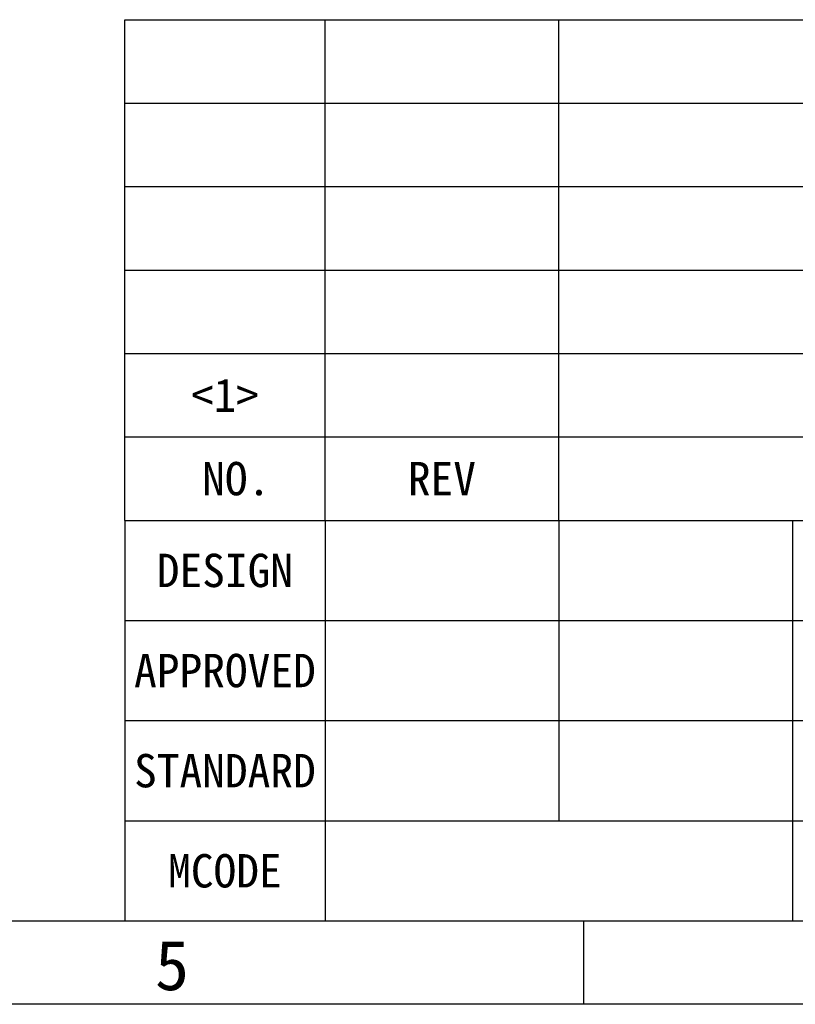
# Model space of a CAD drawing. Header units: millimetres. Extents: x 0 to 420, y 0 to 297.
# Tile 18 of 37: x 229 to 275, y 0 to 59. Entities that reach past the tile are written whole.
import ezdxf
from ezdxf.enums import TextEntityAlignment as Align

# ---------------------------------------------------------------- set-up
doc = ezdxf.new("R2010")
doc.units = ezdxf.units.MM
doc.header["$LTSCALE"] = 23.1
doc.layers.get('0').update_dxf_attribs({"linetype": 'CONTINUOUS'})
doc.layers.add('50_ALL_DETAILS', color=7, linetype='CONTINUOUS')
doc.styles.get("Standard").update_dxf_attribs({"font": 'simfang.ttf'})
doc.styles.add('TEXTSTYLE_3', font='simfang.ttf')
doc.styles.add('TEXTSTYLE_4', font='simfang.ttf')

msp = doc.modelspace()

# ---------------------------------------------------------------- linework, layer by layer
at = {"color": 7}
for p, q in [((235, 29), (235, 59)), ((235, 59), (415, 59)), ((247, 29), (247, 59)), ((261, 29), (261, 59)), ((235, 54), (415, 54)), ((235, 49), (415, 49)), ((235, 44), (415, 44)), ((235, 39), (415, 39)), ((235, 34), (415, 34)), ((235, 29), (415, 29)), ((235, 29), (235, 5)), ((235, 29), (415, 29)), ((247, 29), (247, 5)), ((261, 29), (261, 11)), ((275, 29), (275, 5)), ((235, 23), (355, 23)), ((235, 17), (415, 17)), ((235, 11), (415, 11)), ((25, 5), (415, 5)), ((235, 5), (415, 5)), ((262.496, 0), (262.496, 5)), ((420, 0), (0, 0))]:
    msp.add_line(p, q, dxfattribs=at)

# ---------------------------------------------------------------- texts
at = {"color": 3, "style": 'TEXTSTYLE_3'}
msp.add_text('5', height=3, dxfattribs=at).set_placement((236.815, 0.847))
at = {"layer": '50_ALL_DETAILS', "color": 3}
for s, p in [(' <1> ', (241, 35.5)), (' NO.', (241, 30.5)), ('DESIGN', (241, 25)), ('APPROVED', (241, 19)), ('STANDARD', (241, 13)), ('MCODE', (241, 7))]:
    msp.add_text(s, height=2, dxfattribs=at).set_placement(p, align=Align.CENTER)
at = {"layer": '50_ALL_DETAILS', "color": 3, "style": 'TEXTSTYLE_4'}
msp.add_text('REV', height=2, dxfattribs=at).set_placement((254, 30.5), align=Align.CENTER)

doc.saveas('drawing.dxf')
